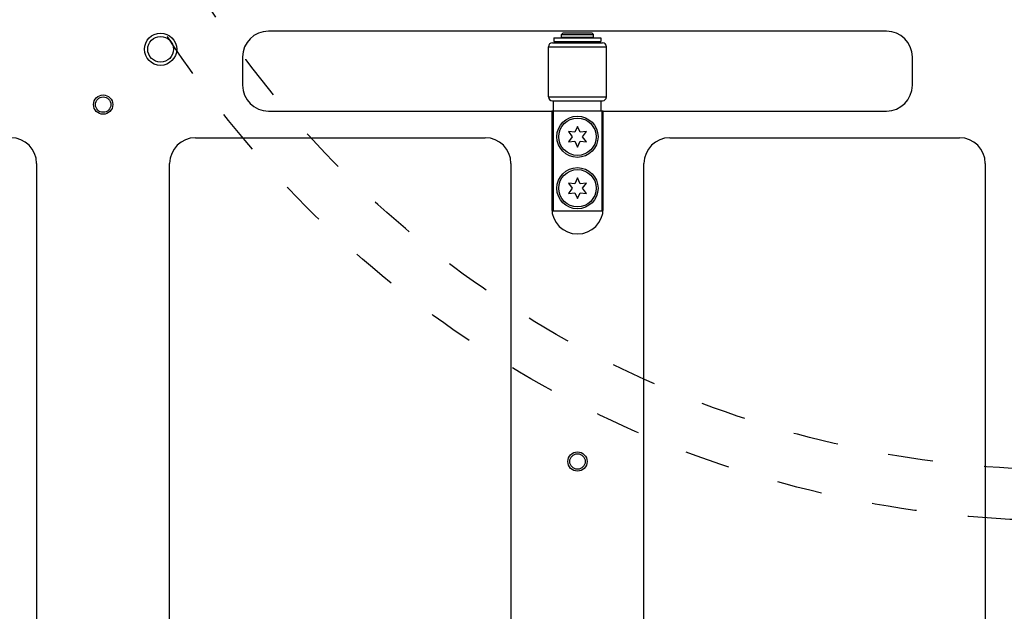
# Model space of a CAD drawing. Extents: x -1763 to 4575, y -3429 to 1051.
# Tile 135 of 174: x 2440 to 2593, y -1903 to -1811. Entities that reach past the tile are written whole.
import ezdxf

# ---------------------------------------------------------------- set-up
doc = ezdxf.new("R2010")
doc.units = 0
doc.linetypes.add('DASHED', pattern=[15, 7, -8])
doc.layers.get('0').update_dxf_attribs({"linetype": 'CONTINUOUS'})
doc.layers.add('1', color=7, linetype='CONTINUOUS')

# ---------------------------------------------------------------- blocks, each defined once
blk = doc.blocks.new('E7018-24101__193', base_point=(2900, -1958.68))
at = {"color": 1, "linetype": 'CONTINUOUS'}
for p, q in [((2574.34, -1812.48), (2478.34, -1812.48)), ((2474.34, -1816.48), (2474.34, -1820.88)), ((2578.34, -1820.88), (2578.34, -1816.48)), ((2478.34, -1824.88), (2522.34, -1824.88)), ((2522.54, -1824.88), (2522.34, -1824.88)), ((2522.34, -1824.88), (2522.34, -1839.98)), ((2522.64, -1824.88), (2522.54, -1824.88)), ((2530.04, -1824.88), (2522.64, -1824.88)), ((2530.14, -1824.88), (2530.04, -1824.88)), ((2530.34, -1824.88), (2530.14, -1824.88)), ((2530.34, -1824.88), (2574.34, -1824.88)), ((2530.34, -1839.98), (2530.34, -1824.88)), ((2467.01, -1829.02), (2512.01, -1829.02)), ((2540.67, -1829.02), (2585.67, -1829.02)), ((2442.35, -1833.02), (2442.35, -1925.7)), ((2463.01, -1925.7), (2463.01, -1833.02)), ((2516.01, -1833.02), (2516.01, -1925.7)), ((2536.67, -1925.7), (2536.67, -1833.02)), ((2589.67, -1833.02), (2589.67, -1925.7))]:
    blk.add_line(p, q, dxfattribs=at)
for centre, radius in [((2461.6, -1815.28), 2.5), ((2461.6, -1815.28), 2), ((2452.68, -1823.88), 1.5), ((2452.68, -1823.88), 1.2), ((2526.34, -1879.36), 1.5), ((2526.34, -1879.36), 1.2)]:
    blk.add_circle(centre, radius, dxfattribs=at)
for centre, start, end in [((2478.34, -1816.48), 90, 180), ((2574.34, -1816.48), 0, 90), ((2478.34, -1820.88), 180, -90), ((2574.34, -1820.88), -90, 0), ((2438.35, -1833.02), 0, 90), ((2467.01, -1833.02), 90, 180), ((2512.01, -1833.02), 0, 90), ((2540.67, -1833.02), 90, 180), ((2585.67, -1833.02), 0, 90), ((2526.34, -1839.98), 180, 0)]:
    blk.add_arc(centre, 4, start, end, dxfattribs=at)
blk = doc.blocks.new('BEARING_HK0509__222', base_point=(2530.84, -1823.28))
at = {"color": 1, "linetype": 'CONTINUOUS'}
for p, q in [((2521.84, -1814.88), (2530.84, -1814.88)), ((2521.84, -1822.68), (2521.84, -1814.88)), ((2522.44, -1814.28), (2530.24, -1814.28)), ((2530.84, -1822.68), (2530.84, -1814.88)), ((2521.84, -1822.68), (2530.84, -1822.68)), ((2522.44, -1823.28), (2522.64, -1823.28)), ((2522.64, -1823.28), (2523.84, -1823.28)), ((2523.84, -1823.28), (2528.84, -1823.28)), ((2528.84, -1823.28), (2530.04, -1823.28)), ((2530.04, -1823.28), (2530.24, -1823.28))]:
    blk.add_line(p, q, dxfattribs=at)
for centre, start, end in [((2522.44, -1814.88), 90, 180), ((2530.24, -1814.88), 0, 90), ((2522.44, -1822.68), 180, -90), ((2530.24, -1822.68), -90, 0)]:
    blk.add_arc(centre, 0.6, start, end, dxfattribs=at)
blk = doc.blocks.new('23796-0S111__223', base_point=(2530.14, -1840.38))
at = {"color": 1, "linetype": 'CONTINUOUS'}
for p, q in [((2524.04, -1812.78), (2523.84, -1812.98)), ((2523.84, -1813.38), (2523.84, -1812.98)), ((2523.84, -1812.98), (2526.34, -1812.98)), ((2523.84, -1813.38), (2524.74, -1813.38)), ((2528.64, -1812.78), (2524.04, -1812.78)), ((2524.74, -1813.38), (2526.34, -1813.38)), ((2524.74, -1813.38), (2524.74, -1813.48)), ((2526.34, -1812.98), (2528.84, -1812.98)), ((2526.34, -1813.38), (2527.94, -1813.38)), ((2527.94, -1813.38), (2527.94, -1813.48)), ((2527.94, -1813.38), (2528.84, -1813.38)), ((2528.64, -1812.78), (2528.84, -1812.98)), ((2528.84, -1813.38), (2528.84, -1812.98)), ((2523.84, -1814.28), (2523.84, -1814.08)), ((2523.84, -1814.08), (2524.74, -1814.08)), ((2524.74, -1814.08), (2526.34, -1814.08)), ((2526.34, -1814.08), (2527.94, -1814.08)), ((2527.94, -1814.08), (2528.84, -1814.08)), ((2528.84, -1814.28), (2528.84, -1814.08)), ((2522.64, -1824.88), (2522.64, -1823.28)), ((2522.64, -1823.28), (2523.84, -1823.28)), ((2523.84, -1823.28), (2528.84, -1823.28)), ((2528.84, -1823.28), (2530.04, -1823.28)), ((2530.04, -1824.88), (2530.04, -1823.28)), ((2522.54, -1824.88), (2522.54, -1840.38)), ((2522.64, -1824.88), (2522.54, -1824.88)), ((2530.04, -1824.88), (2522.64, -1824.88)), ((2530.14, -1824.88), (2530.04, -1824.88)), ((2530.14, -1824.88), (2530.14, -1840.38)), ((2522.54, -1840.38), (2530.14, -1840.38))]:
    blk.add_line(p, q, dxfattribs=at)
for centre in [(2526.34, -1828.88), (2526.34, -1836.88)]:
    blk.add_circle(centre, 3.2, dxfattribs=at)
blk = doc.blocks.new('WASHER1__224', base_point=(2529.99, -1814.08))
at = {"color": 1, "linetype": 'CONTINUOUS'}
for p, q in [((2522.69, -1813.48), (2529.99, -1813.48)), ((2522.69, -1813.48), (2522.69, -1814.08)), ((2522.69, -1814.08), (2523.84, -1814.08)), ((2523.84, -1814.08), (2524.74, -1814.08)), ((2524.74, -1814.08), (2526.34, -1814.08)), ((2526.34, -1814.08), (2527.94, -1814.08)), ((2527.94, -1814.08), (2528.84, -1814.08)), ((2528.84, -1814.08), (2529.99, -1814.08)), ((2529.99, -1813.48), (2529.99, -1814.08))]:
    blk.add_line(p, q, dxfattribs=at)
blk = doc.blocks.new('BEARING_ASSY2_5__225', base_point=(2530.84, -1840.38))
for name, p in [('23796-0S111__223', (2530.14, -1840.38)), ('BEARING_HK0509__222', (2530.84, -1823.28)), ('WASHER1__224', (2529.99, -1814.08))]:
    blk.add_blockref(name, p)
blk = doc.blocks.new('BEARINGS__258', base_point=(2852.31, -1972.18))
blk.add_blockref('BEARING_ASSY2_5__225', (2530.84, -1840.38))
blk = doc.blocks.new('0515-2034_M3X12_9__269', base_point=(2529.24, -1831.78))
at = {"color": 1, "linetype": 'CONTINUOUS'}
for p, q in [((2525.94, -1828.19), (2524.95, -1828.08)), ((2524.95, -1828.08), (2525.54, -1828.88)), ((2526.34, -1827.28), (2525.94, -1828.19)), ((2526.74, -1828.19), (2526.34, -1827.28)), ((2527.73, -1828.08), (2526.74, -1828.19)), ((2527.14, -1828.88), (2527.73, -1828.08)), ((2525.54, -1828.88), (2524.95, -1829.68)), ((2524.95, -1829.68), (2525.94, -1829.57)), ((2525.94, -1829.57), (2526.34, -1830.48)), ((2526.34, -1830.48), (2526.74, -1829.57)), ((2526.74, -1829.57), (2527.73, -1829.68)), ((2527.73, -1829.68), (2527.14, -1828.88))]:
    blk.add_line(p, q, dxfattribs=at)
blk.add_circle((2526.34, -1828.88), 2.9, dxfattribs=at)
blk = doc.blocks.new('0515-2034_M3X12_8__270', base_point=(2529.24, -1839.78))
at = {"color": 1, "linetype": 'CONTINUOUS'}
for p, q in [((2525.94, -1836.19), (2524.95, -1836.08)), ((2524.95, -1836.08), (2525.54, -1836.88)), ((2526.34, -1835.28), (2525.94, -1836.19)), ((2526.74, -1836.19), (2526.34, -1835.28)), ((2527.73, -1836.08), (2526.74, -1836.19)), ((2527.14, -1836.88), (2527.73, -1836.08)), ((2525.54, -1836.88), (2524.95, -1837.68)), ((2524.95, -1837.68), (2525.94, -1837.57)), ((2525.94, -1837.57), (2526.34, -1838.48)), ((2526.34, -1838.48), (2526.74, -1837.57)), ((2526.74, -1837.57), (2527.73, -1837.68)), ((2527.73, -1837.68), (2527.14, -1836.88))]:
    blk.add_line(p, q, dxfattribs=at)
blk.add_circle((2526.34, -1836.88), 2.9, dxfattribs=at)
blk = doc.blocks.new('SCREWSET_STIFFENER__280', base_point=(2823.88, -1839.78))
for name, p in [('0515-2034_M3X12_9__269', (2529.24, -1831.78)), ('0515-2034_M3X12_8__270', (2529.24, -1839.78))]:
    blk.add_blockref(name, p)
blk = doc.blocks.new('SMALLPARTS__301', base_point=(2940, -1972.18))
for name, p in [('BEARINGS__258', (2852.31, -1972.18)), ('SCREWSET_STIFFENER__280', (2823.88, -1839.78))]:
    blk.add_blockref(name, p)
blk = doc.blocks.new('E7018-64101__302', base_point=(2940, -1972.18))
for name, p in [('SMALLPARTS__301', (2940, -1972.18)), ('E7018-24101__193', (2900, -1958.68))]:
    blk.add_blockref(name, p)
blk = doc.blocks.new('DUT_BOARD__303', base_point=(2884.31, -1929.7))
at = {"color": 1, "linetype": 'CONTINUOUS'}
for p, q in [((2467.01, -1829.02), (2512.01, -1829.02)), ((2540.67, -1829.02), (2585.67, -1829.02)), ((2442.35, -1833.02), (2442.35, -1925.7)), ((2463.01, -1925.7), (2463.01, -1833.02)), ((2516.01, -1833.02), (2516.01, -1925.7)), ((2536.67, -1925.7), (2536.67, -1833.02)), ((2589.67, -1833.02), (2589.67, -1925.7))]:
    blk.add_line(p, q, dxfattribs=at)
for centre, start, end in [((2438.35, -1833.02), 0, 90), ((2467.01, -1833.02), 90, 180), ((2512.01, -1833.02), 0, 90), ((2540.67, -1833.02), 90, 180), ((2585.67, -1833.02), 0, 90)]:
    blk.add_arc(centre, 4, start, end, dxfattribs=at)
blk = doc.blocks.new('STIFF_ASSY_DUTBD__304', base_point=(2940, -1972.18))
for name, p in [('E7018-64101__302', (2940, -1972.18)), ('DUT_BOARD__303', (2884.31, -1929.7))]:
    blk.add_blockref(name, p)
blk = doc.blocks.new('A1__382', base_point=(2940, -1972.18))
blk.add_blockref('STIFF_ASSY_DUTBD__304', (2940, -1972.18))
blk = doc.blocks.new('FRONT1__383', base_point=(2850.3, -1381.88))
blk.add_blockref('A1__382', (2940, -1972.18))
blk = doc.blocks.new('L1__384', base_point=(2850.3, -1381.88))
blk.add_blockref('FRONT1__383', (2850.3, -1381.88))
blk = doc.blocks.new('HEADPLATE_EG__629', base_point=(2054.3, -2091.02))
at = {"layer": '1', "color": 7, "linetype": 'DASHED'}
for radius in [166.69, 158.75]:
    blk.add_circle((2602.06, -1721.88), radius, dxfattribs=at)

msp = doc.modelspace()

# ---------------------------------------------------------------- block references
msp.add_blockref('L1__384', (2850.3, -1381.88))
at = {"layer": '1'}
msp.add_blockref('HEADPLATE_EG__629', (2054.3, -2091.02), dxfattribs=at)

doc.saveas('drawing.dxf')
